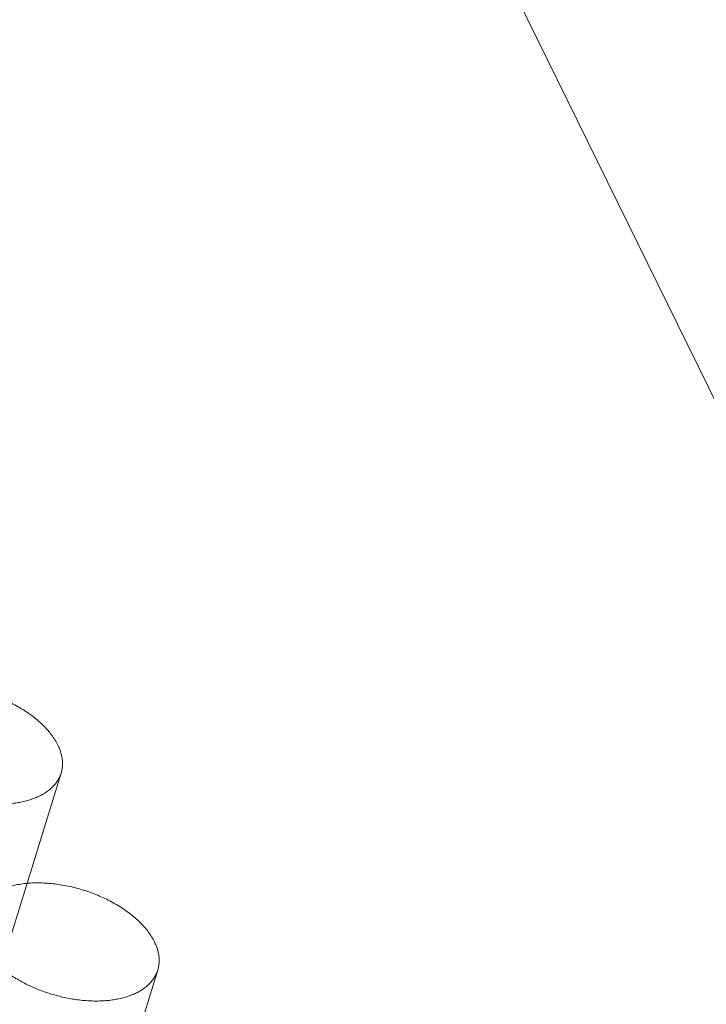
# Model space of a CAD drawing. Header units: millimetres. Extents: x 4497 to 13960, y 12291 to 16372.
# Tile 109 of 217: x 4918 to 4929, y 15311 to 15326. Entities that reach past the tile are written whole.
import ezdxf

# ---------------------------------------------------------------- set-up
doc = ezdxf.new("R2010")
doc.units = ezdxf.units.MM
doc.header["$LTSCALE"] = 0.8
doc.linetypes.add('HIDDEN', pattern=[9.525, 6.35, -3.175])
doc.layers.get('0').update_dxf_attribs({"linetype": 'CONTINUOUS', "lineweight": 0})
doc.layers.add('3', color=5, linetype='HIDDEN', lineweight=0)

msp = doc.modelspace()

# ---------------------------------------------------------------- linework, layer by layer
at = {"lineweight": 15}
msp.add_line((4943.998, 15289.794), (4918.497, 15341.761), dxfattribs=at)
at = {"layer": '3'}
for p, q in [((4918.633, 15314.589), (4917.543, 15311.064)), ((4920.158, 15311.481), (4919.069, 15307.956))]:
    msp.add_line(p, q, dxfattribs=at)
for points, knots in [([(4918.581, 15315.032), (4918.526, 15315.144), (4918.354, 15315.364), (4918.004, 15315.626), (4917.574, 15315.828), (4917.106, 15315.95), (4916.647, 15315.979), (4916.241, 15315.912), (4915.924, 15315.75), (4915.795, 15315.567), (4915.766, 15315.475)], [0, 0, 0, 0, 0.113912, 0.247462, 0.393862, 0.542998, 0.684156, 0.808494, 0.912079, 1, 1, 1, 1]), ([(4918.633, 15314.589), (4918.654, 15314.657), (4918.665, 15314.814), (4918.616, 15314.96), (4918.581, 15315.032)], [0, 0, 0, 0, 0.474243, 1, 1, 1, 1]), ([(4916.049, 15314.722), (4916.14, 15314.632), (4916.353, 15314.468), (4916.721, 15314.28), (4917.126, 15314.151), (4917.537, 15314.091), (4917.921, 15314.104), (4918.252, 15314.191), (4918.506, 15314.35), (4918.608, 15314.509), (4918.633, 15314.589)], [0, 0, 0, 0, 0.131245, 0.274361, 0.421982, 0.565965, 0.698798, 0.81512, 0.913714, 1, 1, 1, 1]), ([(4920.106, 15311.924), (4920.051, 15312.036), (4919.879, 15312.256), (4919.53, 15312.518), (4919.099, 15312.72), (4918.631, 15312.841), (4918.172, 15312.871), (4917.767, 15312.803), (4917.449, 15312.642), (4917.32, 15312.459), (4917.292, 15312.367)], [0, 0, 0, 0, 0.113912, 0.247462, 0.393862, 0.542998, 0.684156, 0.808494, 0.912079, 1, 1, 1, 1]), ([(4920.158, 15311.481), (4920.179, 15311.549), (4920.19, 15311.706), (4920.141, 15311.852), (4920.106, 15311.924)], [0, 0, 0, 0, 0.474243, 1, 1, 1, 1]), ([(4917.574, 15311.614), (4917.665, 15311.524), (4917.879, 15311.359), (4918.246, 15311.172), (4918.651, 15311.043), (4919.062, 15310.983), (4919.447, 15310.996), (4919.777, 15311.083), (4920.032, 15311.242), (4920.133, 15311.401), (4920.158, 15311.481)], [0, 0, 0, 0, 0.131245, 0.274361, 0.421982, 0.565965, 0.698798, 0.81512, 0.913714, 1, 1, 1, 1])]:
    msp.add_open_spline(points, degree=3, knots=knots, dxfattribs=at)

doc.saveas('drawing.dxf')
